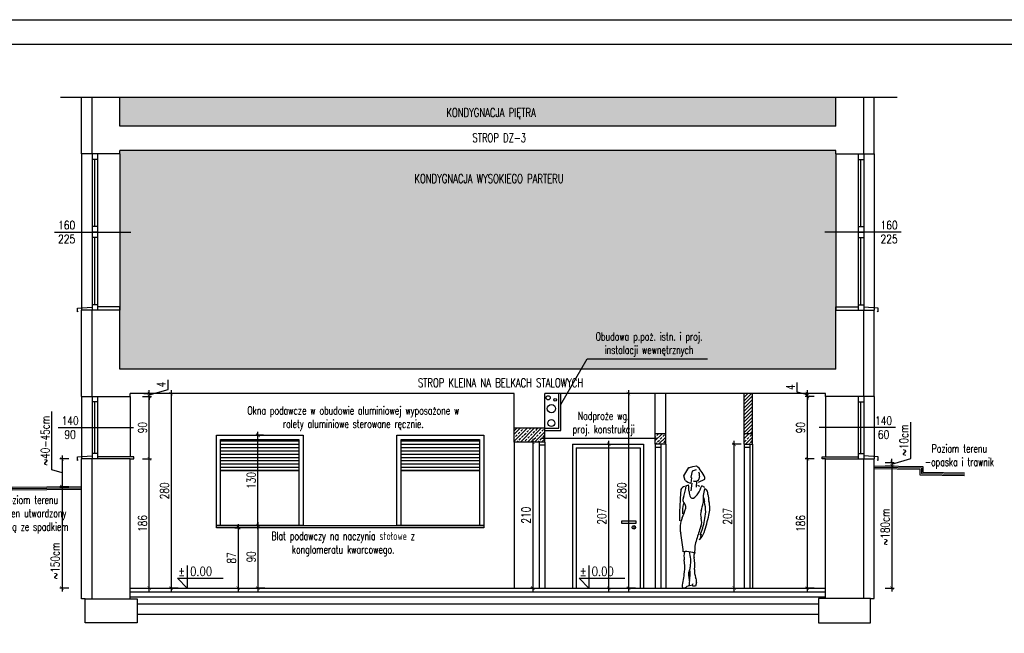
# Model space of a CAD drawing. Header units: millimetres. Extents: x 31969 to 285678, y -69766 to -1123.
# Tile 128 of 176: x 147961 to 149379, y -9936 to -9053. Entities that reach past the tile are written whole.
import ezdxf
from ezdxf.enums import TextEntityAlignment as Align
from ezdxf.lldxf.tags import DXFTag

# ---------------------------------------------------------------- set-up
doc = ezdxf.new("R2010")
doc.units = ezdxf.units.MM
for name, color, linetype in [('a-biblioteka', 251, 'Continuous'), ('a-izolacja 1', 3, 'Continuous'), ('a-koty', 1, 'Continuous'), ('a-opis 1', 3, 'Continuous'), ('a-opis stolarki 2', 1, 'Continuous'), ('a-przekrój 1', 3, 'Continuous'), ('a-przekrój 2', 251, 'Continuous'), ('a-przekrój 3', 1, 'Continuous'), ('a-ramka', 7, 'Continuous'), ('a-stolarka okienna', 3, 'Continuous'), ('a-szkło', 4, 'Continuous'), ('a-szraf', 252, 'Continuous'), ('a-widokowa', 3, 'Continuous'), ('a-wymiary', 11, 'Continuous'), ('a-ściany działowe projektowane', 5, 'Continuous'), ('a-ściany istniejące murowane', 6, 'Continuous')]:
    doc.layers.add(name, color=color, linetype=linetype)
doc.styles.add('RS01507', font='romans.shx', dxfattribs={"width": 0.7, "height": 0.15})
doc.styles.add('WYMIAR', font='romans.shx', dxfattribs={"width": 0.8})
doc.styles.add('WYMIARY', font='simplex.shx', dxfattribs={"width": 0.75})
tags = doc.linetypes.add('DASHED', pattern=[0.75, 0.5, -0.25]).pattern_tags.tags
tags[6:7] = [DXFTag(74, 4), DXFTag(75, 0), DXFTag(340, '0'), DXFTag(46, 1.0), DXFTag(50, 0.0), DXFTag(44, 0.0), DXFTag(45, 0.0)]
tags[4:5] = [DXFTag(74, 4), DXFTag(75, 0), DXFTag(340, '0'), DXFTag(46, 1.0), DXFTag(50, 0.0), DXFTag(44, 0.0), DXFTag(45, 0.0)]
doc.dimstyles.new('MAREK50', dxfattribs={"dimtxt": 12.5, "dimasz": 5, "dimexe": 3, "dimexo": 2, "dimgap": 3.5, "dimtad": 1, "dimdec": 1, "dimdsep": 46, "dimtxsty": 'WYMIARY', "dimblk1": 'ARCHTICK', "dimblk2": 'ARCHTICK', "dimsah": 1, "dimcen": 2.5, "dimdle": 5, "dimadec": 0, "dimazin": 0, "dimtfac": 1, "dimtdec": 1, "dimtmove": 1, "dimatfit": 3, "dimldrblk": 'ARCHTICK', "dimfxl": 1, "dimtolj": 1, "dimtzin": 0, "dimarcsym": 0})
pattern_1 = [(45, (194.2084, 0), (-5.05139407, 5.05139407), []), (45, (191.683, 2.526), (-5.05139407, 5.05139407), [3.571875, -1.7859375])]

# ---------------------------------------------------------------- blocks, each defined once
blk = doc.blocks.new('_ARCHTICK')
at = {"color": 0, "linetype": 'ByBlock', "const_width": 0.15}
blk.add_lwpolyline([(-0.5, -0.5), (0.5, 0.5)], dxfattribs=at)
blk = doc.blocks.new('*D28')
at = {"layer": 'a-wymiary', "color": 0, "lineweight": -2, "ltscale": 100}
for p, q in [((148847.6, -9591.4), (148834.6, -9591.4)), ((148837.6, -9586.4), (148837.6, -9876.4)), ((148847.6, -9871.4), (148834.6, -9871.4))]:
    blk.add_line(p, q, dxfattribs=at)
at = {"layer": 'DEFPOINTS', "color": 0, "ltscale": 100}
for p in [(148852.1, -9591.4), (148837.6, -9871.4), (148864.1, -9871.4)]:
    blk.add_point(p, dxfattribs=at)
at = {"layer": 'a-wymiary', "color": 0, "lineweight": -2, "ltscale": 100, "xscale": 5, "yscale": 5, "zscale": 5}
for p, rotation in [((148837.6, -9591.4), 90), ((148837.6, -9871.4), 270)]:
    blk.add_blockref('_ARCHTICK', p, dxfattribs=dict(at, rotation=rotation))
at = {"layer": 'a-wymiary', "color": 0, "ltscale": 100, "insert": (148827.8, -9731.4), "char_height": 12.5, "attachment_point": 5, "rotation": 90, "style": 'WYMIARY'}
blk.add_mtext('\\A1;280', dxfattribs=at)
blk = doc.blocks.new('*D29')
at = {"layer": 'a-wymiary', "color": 0, "lineweight": -2, "ltscale": 100}
for p, q in [((148189.2, -9591.4), (148176.2, -9591.4)), ((148179.2, -9586.4), (148179.2, -9876.4)), ((148189.2, -9871.4), (148176.2, -9871.4))]:
    blk.add_line(p, q, dxfattribs=at)
at = {"layer": 'DEFPOINTS', "color": 0, "ltscale": 100}
for p in [(148252.6, -9591.4), (148179.2, -9871.4), (148252.6, -9871.4)]:
    blk.add_point(p, dxfattribs=at)
at = {"layer": 'a-wymiary', "color": 0, "lineweight": -2, "ltscale": 100, "xscale": 5, "yscale": 5, "zscale": 5}
for p, rotation in [((148179.2, -9591.4), 90), ((148179.2, -9871.4), 270)]:
    blk.add_blockref('_ARCHTICK', p, dxfattribs=dict(at, rotation=rotation))
at = {"layer": 'a-wymiary', "color": 0, "ltscale": 100, "insert": (148169.5, -9731.4), "char_height": 12.5, "attachment_point": 5, "rotation": 90, "style": 'WYMIARY'}
blk.add_mtext('\\A1;280', dxfattribs=at)
blk = doc.blocks.new('*D26')
at = {"layer": 'a-wymiary', "color": 0, "lineweight": -2, "ltscale": 100}
for p, q in [((148147.7, -9876.4), (148147.7, -9680.4)), ((148137.7, -9685.4), (148150.7, -9685.4)), ((148137.7, -9871.4), (148150.7, -9871.4))]:
    blk.add_line(p, q, dxfattribs=at)
at = {"layer": 'DEFPOINTS', "color": 0, "ltscale": 100}
for p in [(148120.2, -9685.4), (148147.7, -9685.4), (148120.2, -9871.4)]:
    blk.add_point(p, dxfattribs=at)
at = {"layer": 'a-wymiary', "color": 0, "lineweight": -2, "ltscale": 100, "xscale": 5, "yscale": 5, "zscale": 5}
for p, rotation in [((148147.7, -9685.4), 90), ((148147.7, -9871.4), 270)]:
    blk.add_blockref('_ARCHTICK', p, dxfattribs=dict(at, rotation=rotation))
at = {"layer": 'a-wymiary', "color": 0, "ltscale": 100, "insert": (148137.9, -9778.4), "char_height": 12.5, "attachment_point": 5, "rotation": 90, "style": 'WYMIARY'}
blk.add_mtext('\\A1;186', dxfattribs=at)
blk = doc.blocks.new('*D27')
at = {"layer": 'a-wymiary', "color": 0, "lineweight": -2, "ltscale": 100}
for p, q in [((148137.7, -9595.4), (148150.7, -9595.4)), ((148147.7, -9690.4), (148147.7, -9590.4)), ((148137.7, -9685.4), (148150.7, -9685.4))]:
    blk.add_line(p, q, dxfattribs=at)
at = {"layer": 'DEFPOINTS', "color": 0, "ltscale": 100}
for p in [(148120.2, -9595.4), (148147.7, -9595.4), (148120.2, -9685.4)]:
    blk.add_point(p, dxfattribs=at)
at = {"layer": 'a-wymiary', "color": 0, "lineweight": -2, "ltscale": 100, "xscale": 5, "yscale": 5, "zscale": 5}
for p, rotation in [((148147.7, -9595.4), 90), ((148147.7, -9685.4), 270)]:
    blk.add_blockref('_ARCHTICK', p, dxfattribs=dict(at, rotation=rotation))
at = {"layer": 'a-wymiary', "color": 0, "ltscale": 100, "insert": (148137.9, -9640.4), "char_height": 12.5, "attachment_point": 5, "rotation": 90, "style": 'WYMIARY'}
blk.add_mtext('\\A1;90', dxfattribs=at)
blk = doc.blocks.new('*D30')
at = {"layer": 'a-wymiary', "color": 0, "lineweight": -2, "ltscale": 100}
for p, q in [((148174.7, -9585.3), (148174.7, -9571.6)), ((148139.7, -9591.4), (148150.7, -9591.4)), ((148139.7, -9595.4), (148150.7, -9595.4)), ((148147.7, -9593.4), (148174.7, -9585.3)), ((148147.7, -9591.4), (148147.7, -9586.4)), ((148147.7, -9595.4), (148147.7, -9591.4)), ((148147.7, -9595.4), (148147.7, -9591.4)), ((148147.7, -9595.4), (148147.7, -9600.4))]:
    blk.add_line(p, q, dxfattribs=at)
at = {"layer": 'DEFPOINTS', "color": 0, "ltscale": 100}
for p in [(148137.7, -9591.4), (148137.7, -9595.4), (148147.7, -9591.4)]:
    blk.add_point(p, dxfattribs=at)
at = {"layer": 'a-wymiary', "color": 0, "lineweight": -2, "ltscale": 100, "xscale": 5, "yscale": 5, "zscale": 5}
for p, rotation in [((148147.7, -9591.4), 270), ((148147.7, -9595.4), 90)]:
    blk.add_blockref('_ARCHTICK', p, dxfattribs=dict(at, rotation=rotation))
at = {"layer": 'a-wymiary', "color": 0, "ltscale": 100, "insert": (148164.9, -9578.5), "char_height": 12.5, "attachment_point": 5, "rotation": 90, "style": 'WYMIARY'}
blk.add_mtext('\\A1;4', dxfattribs=at)
blk = doc.blocks.new('*D31')
at = {"layer": 'a-wymiary', "color": 0, "lineweight": -2, "ltscale": 100}
for p, q in [((148699.7, -9661.4), (148696.7, -9661.4)), ((148699.7, -9656.4), (148699.7, -9876.4)), ((148699.7, -9871.4), (148696.7, -9871.4))]:
    blk.add_line(p, q, dxfattribs=at)
at = {"layer": 'DEFPOINTS', "color": 0, "ltscale": 100}
for p in [(148701.6, -9661.4), (148699.7, -9871.4), (148701.6, -9871.4)]:
    blk.add_point(p, dxfattribs=at)
at = {"layer": 'a-wymiary', "color": 0, "lineweight": -2, "ltscale": 100, "xscale": 5, "yscale": 5, "zscale": 5}
for p, rotation in [((148699.7, -9661.4), 90), ((148699.7, -9871.4), 270)]:
    blk.add_blockref('_ARCHTICK', p, dxfattribs=dict(at, rotation=rotation))
at = {"layer": 'a-wymiary', "color": 0, "ltscale": 100, "insert": (148690, -9766.4), "char_height": 12.5, "attachment_point": 5, "rotation": 90, "style": 'WYMIARY'}
blk.add_mtext('\\A1;210', dxfattribs=at)
blk = doc.blocks.new('*D32')
at = {"layer": 'a-wymiary', "color": 0, "lineweight": -2, "ltscale": 100}
for p, q in [((148275.8, -9779.4), (148275.8, -9876.4)), ((148271, -9784.4), (148278.8, -9784.4)), ((148271, -9871.4), (148278.8, -9871.4))]:
    blk.add_line(p, q, dxfattribs=at)
at = {"layer": 'DEFPOINTS', "color": 0, "ltscale": 100}
for p in [(148269, -9784.4), (148269, -9871.4), (148275.8, -9871.4)]:
    blk.add_point(p, dxfattribs=at)
at = {"layer": 'a-wymiary', "color": 0, "lineweight": -2, "ltscale": 100, "xscale": 5, "yscale": 5, "zscale": 5}
for p, rotation in [((148275.8, -9784.4), 90), ((148275.8, -9871.4), 270)]:
    blk.add_blockref('_ARCHTICK', p, dxfattribs=dict(at, rotation=rotation))
at = {"layer": 'a-wymiary', "color": 0, "ltscale": 100, "insert": (148266, -9827.9), "char_height": 12.5, "attachment_point": 5, "rotation": 90, "style": 'WYMIARY'}
blk.add_mtext('\\A1;87', dxfattribs=at)
blk = doc.blocks.new('*D33')
at = {"layer": 'a-wymiary', "color": 0, "lineweight": -2, "ltscale": 100}
for p, q in [((148304.1, -9776.4), (148304.1, -9876.4)), ((148314.1, -9781.4), (148301.1, -9781.4)), ((148314.1, -9871.4), (148301.1, -9871.4))]:
    blk.add_line(p, q, dxfattribs=at)
at = {"layer": 'DEFPOINTS', "color": 0, "ltscale": 100}
for p in [(148317.7, -9781.4), (148304.1, -9871.4), (148317.7, -9871.4)]:
    blk.add_point(p, dxfattribs=at)
at = {"layer": 'a-wymiary', "color": 0, "lineweight": -2, "ltscale": 100, "xscale": 5, "yscale": 5, "zscale": 5}
for p, rotation in [((148304.1, -9781.4), 90), ((148304.1, -9871.4), 270)]:
    blk.add_blockref('_ARCHTICK', p, dxfattribs=dict(at, rotation=rotation))
at = {"layer": 'a-wymiary', "color": 0, "ltscale": 100, "insert": (148294.4, -9826.4), "char_height": 12.5, "attachment_point": 5, "rotation": 90, "style": 'WYMIARY'}
blk.add_mtext('\\A1;90', dxfattribs=at)
blk = doc.blocks.new('*D37')
at = {"layer": 'a-wymiary', "color": 0, "lineweight": -2, "ltscale": 100}
for p, q in [((148799.1, -9664.4), (148812.1, -9664.4)), ((148809.1, -9876.4), (148809.1, -9659.4)), ((148799.1, -9871.4), (148812.1, -9871.4))]:
    blk.add_line(p, q, dxfattribs=at)
at = {"layer": 'DEFPOINTS', "color": 0, "ltscale": 100}
for p in [(148757.2, -9664.4), (148809.1, -9664.4), (148757.2, -9871.4)]:
    blk.add_point(p, dxfattribs=at)
at = {"layer": 'a-wymiary', "color": 0, "lineweight": -2, "ltscale": 100, "xscale": 5, "yscale": 5, "zscale": 5}
for p, rotation in [((148809.1, -9664.4), 90), ((148809.1, -9871.4), 270)]:
    blk.add_blockref('_ARCHTICK', p, dxfattribs=dict(at, rotation=rotation))
at = {"layer": 'a-wymiary', "color": 0, "ltscale": 100, "insert": (148799.3, -9767.9), "char_height": 12.5, "attachment_point": 5, "rotation": 90, "style": 'WYMIARY'}
blk.add_mtext('\\A1;207', dxfattribs=at)
blk = doc.blocks.new('*D38')
at = {"layer": 'a-wymiary', "color": 0, "lineweight": -2, "ltscale": 100}
for p, q in [((148999.8, -9664.4), (148986.8, -9664.4)), ((148989.8, -9876.4), (148989.8, -9659.4)), ((148979.8, -9871.4), (148992.8, -9871.4))]:
    blk.add_line(p, q, dxfattribs=at)
at = {"layer": 'DEFPOINTS', "color": 0, "ltscale": 100}
for p in [(148989.8, -9664.4), (149008.7, -9664.4), (148937.9, -9871.4)]:
    blk.add_point(p, dxfattribs=at)
at = {"layer": 'a-wymiary', "color": 0, "lineweight": -2, "ltscale": 100, "xscale": 5, "yscale": 5, "zscale": 5}
for p, rotation in [((148989.8, -9664.4), 90), ((148989.8, -9871.4), 270)]:
    blk.add_blockref('_ARCHTICK', p, dxfattribs=dict(at, rotation=rotation))
at = {"layer": 'a-wymiary', "color": 0, "ltscale": 100, "insert": (148980.1, -9767.9), "char_height": 12.5, "attachment_point": 5, "rotation": 90, "style": 'WYMIARY'}
blk.add_mtext('\\A1;207', dxfattribs=at)
blk = doc.blocks.new('*D40')
at = {"layer": 'a-wymiary', "color": 0, "lineweight": -2, "ltscale": 100}
for p, q in [((148007.5, -9701.1), (148007.5, -9617.3)), ((148022, -9680.4), (148022, -9730.4)), ((148032, -9685.4), (148019, -9685.4)), ((148022, -9705.4), (148007.5, -9701.1)), ((148032, -9725.4), (148019, -9725.4))]:
    blk.add_line(p, q, dxfattribs=at)
at = {"layer": 'DEFPOINTS', "color": 0, "ltscale": 100}
for p in [(148050.2, -9685.4), (148022, -9725.4), (148050.6, -9725.4)]:
    blk.add_point(p, dxfattribs=at)
at = {"layer": 'a-wymiary', "color": 0, "lineweight": -2, "ltscale": 100, "xscale": 5, "yscale": 5, "zscale": 5}
for p, rotation in [((148022, -9685.4), 90), ((148022, -9725.4), 270)]:
    blk.add_blockref('_ARCHTICK', p, dxfattribs=dict(at, rotation=rotation))
at = {"layer": 'a-wymiary', "color": 0, "ltscale": 100, "insert": (147997.7, -9659.2), "char_height": 12.5, "attachment_point": 5, "rotation": 90, "style": 'WYMIARY'}
blk.add_mtext('\\A1;~40-45cm', dxfattribs=at)
blk = doc.blocks.new('*D41')
at = {"layer": 'a-wymiary', "color": 0, "lineweight": -2, "ltscale": 100}
for p, q in [((148312.1, -9651.4), (148301.1, -9651.4)), ((148304.1, -9786.4), (148304.1, -9646.4)), ((148312.1, -9781.4), (148301.1, -9781.4))]:
    blk.add_line(p, q, dxfattribs=at)
at = {"layer": 'DEFPOINTS', "color": 0, "ltscale": 100}
for p in [(148304.1, -9651.4), (148314.1, -9651.4), (148314.1, -9781.4)]:
    blk.add_point(p, dxfattribs=at)
at = {"layer": 'a-wymiary', "color": 0, "lineweight": -2, "ltscale": 100, "xscale": 5, "yscale": 5, "zscale": 5}
for p, rotation in [((148304.1, -9651.4), 90), ((148304.1, -9781.4), 270)]:
    blk.add_blockref('_ARCHTICK', p, dxfattribs=dict(at, rotation=rotation))
at = {"layer": 'a-wymiary', "color": 0, "ltscale": 100, "insert": (148294.4, -9716.4), "char_height": 12.5, "attachment_point": 5, "rotation": 90, "style": 'WYMIARY'}
blk.add_mtext('\\A1;130', dxfattribs=at)
blk = doc.blocks.new('*D148')
at = {"layer": 'a-wymiary', "color": 0, "lineweight": -2, "ltscale": 100}
for p, q in [((148022, -9722.4), (148022, -9876.4)), ((148032, -9727.4), (148019, -9727.4)), ((148032, -9871.4), (148019, -9871.4))]:
    blk.add_line(p, q, dxfattribs=at)
at = {"layer": 'DEFPOINTS', "color": 0, "ltscale": 100}
for p in [(148050.2, -9727.4), (148022, -9871.4), (149001.1, -9871.4)]:
    blk.add_point(p, dxfattribs=at)
at = {"layer": 'a-wymiary', "color": 0, "lineweight": -2, "ltscale": 100, "xscale": 5, "yscale": 5, "zscale": 5}
for p, rotation in [((148022, -9727.4), 90), ((148022, -9871.4), 270)]:
    blk.add_blockref('_ARCHTICK', p, dxfattribs=dict(at, rotation=rotation))
at = {"layer": 'a-wymiary', "color": 0, "ltscale": 100, "insert": (148012.2, -9832.4), "char_height": 12.5, "attachment_point": 5, "rotation": 90, "style": 'WYMIARY'}
blk.add_mtext('\\A1;~150cm', dxfattribs=at)
blk = doc.blocks.new('*D169')
at = {"layer": 'a-wymiary', "color": 0, "lineweight": -2, "ltscale": 100}
for p, q in [((149095.1, -9876.4), (149095.1, -9680.4)), ((149105.1, -9685.4), (149092.1, -9685.4)), ((149105.1, -9871.4), (149092.1, -9871.4))]:
    blk.add_line(p, q, dxfattribs=at)
at = {"layer": 'DEFPOINTS', "color": 0, "ltscale": 100}
for p in [(149095.1, -9685.4), (149121.2, -9685.4), (149121.2, -9871.4)]:
    blk.add_point(p, dxfattribs=at)
at = {"layer": 'a-wymiary', "color": 0, "lineweight": -2, "ltscale": 100, "xscale": 5, "yscale": 5, "zscale": 5}
for p, rotation in [((149095.1, -9685.4), 90), ((149095.1, -9871.4), 270)]:
    blk.add_blockref('_ARCHTICK', p, dxfattribs=dict(at, rotation=rotation))
at = {"layer": 'a-wymiary', "color": 0, "ltscale": 100, "insert": (149085.4, -9778.4), "char_height": 12.5, "attachment_point": 5, "rotation": 90, "style": 'WYMIARY'}
blk.add_mtext('\\A1;186', dxfattribs=at)
blk = doc.blocks.new('*D170')
at = {"layer": 'a-wymiary', "color": 0, "lineweight": -2, "ltscale": 100}
for p, q in [((149105.1, -9595.4), (149092.1, -9595.4)), ((149095.1, -9690.4), (149095.1, -9590.4)), ((149105.1, -9685.4), (149092.1, -9685.4))]:
    blk.add_line(p, q, dxfattribs=at)
at = {"layer": 'DEFPOINTS', "color": 0, "ltscale": 100}
for p in [(149095.1, -9595.4), (149121.2, -9595.4), (149121.2, -9685.4)]:
    blk.add_point(p, dxfattribs=at)
at = {"layer": 'a-wymiary', "color": 0, "lineweight": -2, "ltscale": 100, "xscale": 5, "yscale": 5, "zscale": 5}
for p, rotation in [((149095.1, -9595.4), 90), ((149095.1, -9685.4), 270)]:
    blk.add_blockref('_ARCHTICK', p, dxfattribs=dict(at, rotation=rotation))
at = {"layer": 'a-wymiary', "color": 0, "ltscale": 100, "insert": (149085.4, -9640.4), "char_height": 12.5, "attachment_point": 5, "rotation": 90, "style": 'WYMIARY'}
blk.add_mtext('\\A1;90', dxfattribs=at)
blk = doc.blocks.new('*D171')
at = {"layer": 'a-wymiary', "color": 0, "lineweight": -2, "ltscale": 100}
for p, q in [((149243.9, -9684.8), (149243.9, -9632.3)), ((149206.9, -9690.4), (149219.9, -9690.4)), ((149206.9, -9695.4), (149219.9, -9695.4)), ((149216.9, -9692.9), (149243.9, -9684.8)), ((149216.9, -9690.4), (149216.9, -9685.4)), ((149216.9, -9690.4), (149216.9, -9695.4)), ((149216.9, -9690.4), (149216.9, -9695.4)), ((149216.9, -9695.4), (149216.9, -9700.4))]:
    blk.add_line(p, q, dxfattribs=at)
at = {"layer": 'DEFPOINTS', "color": 0, "ltscale": 100}
for p in [(149190.6, -9695.4), (149191.2, -9690.4), (149216.9, -9695.4)]:
    blk.add_point(p, dxfattribs=at)
at = {"layer": 'a-wymiary', "color": 0, "lineweight": -2, "ltscale": 100, "xscale": 5, "yscale": 5, "zscale": 5}
for p, rotation in [((149216.9, -9690.4), 270), ((149216.9, -9695.4), 90)]:
    blk.add_blockref('_ARCHTICK', p, dxfattribs=dict(at, rotation=rotation))
at = {"layer": 'a-wymiary', "color": 0, "ltscale": 100, "insert": (149234.1, -9658.5), "char_height": 12.5, "attachment_point": 5, "rotation": 90, "style": 'WYMIARY'}
blk.add_mtext('\\A1;~10cm', dxfattribs=at)
blk = doc.blocks.new('*D168')
at = {"layer": 'a-wymiary', "color": 0, "lineweight": -2, "ltscale": 100}
for p, q in [((149206.9, -9695.4), (149219.9, -9695.4)), ((149216.9, -9690.4), (149216.9, -9876.4)), ((149206.9, -9871.4), (149219.9, -9871.4))]:
    blk.add_line(p, q, dxfattribs=at)
at = {"layer": 'DEFPOINTS', "color": 0, "ltscale": 100}
for p in [(149190.6, -9695.4), (149121.2, -9871.4), (149216.9, -9871.4)]:
    blk.add_point(p, dxfattribs=at)
at = {"layer": 'a-wymiary', "color": 0, "lineweight": -2, "ltscale": 100, "xscale": 5, "yscale": 5, "zscale": 5}
for p, rotation in [((149216.9, -9695.4), 90), ((149216.9, -9871.4), 270)]:
    blk.add_blockref('_ARCHTICK', p, dxfattribs=dict(at, rotation=rotation))
at = {"layer": 'a-wymiary', "color": 0, "ltscale": 100, "insert": (149207.1, -9783.4), "char_height": 12.5, "attachment_point": 5, "rotation": 90, "style": 'WYMIARY'}
blk.add_mtext('\\A1;~180cm', dxfattribs=at)
blk = doc.blocks.new('*D172')
at = {"layer": 'a-wymiary', "color": 0, "lineweight": -2, "ltscale": 100}
for p, q in [((149080.6, -9589.1), (149080.6, -9575.4)), ((149095.1, -9593.4), (149080.6, -9589.1)), ((149105.1, -9591.4), (149092.1, -9591.4)), ((149105.1, -9595.4), (149092.1, -9595.4)), ((149095.1, -9591.4), (149095.1, -9586.4)), ((149095.1, -9595.4), (149095.1, -9591.4)), ((149095.1, -9595.4), (149095.1, -9591.4)), ((149095.1, -9595.4), (149095.1, -9600.4))]:
    blk.add_line(p, q, dxfattribs=at)
at = {"layer": 'DEFPOINTS', "color": 0, "ltscale": 100}
for p in [(149095.1, -9591.4), (149121.2, -9591.4), (149121.2, -9595.4)]:
    blk.add_point(p, dxfattribs=at)
at = {"layer": 'a-wymiary', "color": 0, "lineweight": -2, "ltscale": 100, "xscale": 5, "yscale": 5, "zscale": 5}
for p, rotation in [((149095.1, -9591.4), 270), ((149095.1, -9595.4), 90)]:
    blk.add_blockref('_ARCHTICK', p, dxfattribs=dict(at, rotation=rotation))
at = {"layer": 'a-wymiary', "color": 0, "ltscale": 100, "insert": (149070.9, -9582.2), "char_height": 12.5, "attachment_point": 5, "rotation": 90, "style": 'WYMIARY'}
blk.add_mtext('\\A1;4', dxfattribs=at)

msp = doc.modelspace()

# ---------------------------------------------------------------- hatches: boundary and pattern name
at = {"layer": 'a-biblioteka', "ltscale": 100}
h = msp.add_hatch(dxfattribs=at)
h.set_pattern_fill('LINE', color=256, scale=1.5)
h.set_pattern_definition([(0, (194.2084, -1), (0, 4.7625), [])])
h.paths.add_polyline_path([(148623.17, -9701.9), (148623.17, -9657.4), (148510.17, -9657.4), (148510.17, -9701.9)])
h.paths.add_polyline_path([(148363.17, -9701.9), (148363.17, -9657.4), (148250.17, -9657.4), (148250.17, -9701.9)])
at = {"layer": 'a-przekrój 2', "ltscale": 0.1}
h = msp.add_hatch(dxfattribs=at)
h.set_pattern_fill('LINE', color=256, scale=1.125, angle=45)
h.set_pattern_definition([(45, (194.2084, 0), (-2.52569703, 2.52569703), [])])
h.paths.add_polyline_path([(149004.17, -9649.4), (149016.17, -9649.4), (149016.17, -9591.4), (149004.17, -9591.4)])
h = msp.add_hatch(dxfattribs=at)
h.set_pattern_fill('BRASS,_O', color=256, scale=1.125, angle=45)
h.set_pattern_definition(pattern_1)
h.paths.add_polyline_path([(148717.17, -9661.4), (148717.17, -9641.4), (148673.17, -9641.4), (148673.17, -9661.4)])
h = msp.add_hatch(dxfattribs=at)
h.set_pattern_fill('BRASS,_O', color=256, scale=1.125, angle=45)
h.set_pattern_definition(pattern_1)
h.paths.add_polyline_path([(148891.17, -9664.4), (148891.17, -9649.4), (148876.17, -9649.4), (148876.17, -9664.4)])
h = msp.add_hatch(dxfattribs=at)
h.set_pattern_fill('BRASS,_O', color=256, scale=1.125, angle=45)
h.set_pattern_definition([(45, (319.2084, 0), (-5.05139407, 5.05139407), []), (45, (316.683, 2.526), (-5.05139407, 5.05139407), [3.571875, -1.7859375])])
h.paths.add_polyline_path([(149004.17, -9649.4), (149004.17, -9664.4), (149016.17, -9664.4), (149016.17, -9649.4)])
at = {"layer": 'a-szraf', "ltscale": 30}
h = msp.add_hatch(dxfattribs=at)
h.set_pattern_fill('DOTS', color=256, scale=1.5)
h.set_pattern_definition([(0, (2694.2084, -3226.4559), (1.190625, 2.38125), [0, -2.38125])])
h.paths.add_polyline_path([(149136.17, -9250.4), (149136.17, -9241.4), (148105.17, -9241.4), (148105.17, -9250.4), (148105.17, -9475.18), (148105.17, -9475.4), (148105.17, -9556.4), (149136.17, -9556.4), (149136.17, -9475.4), (149136.17, -9470.4)])
h.paths.add_polyline_path([(149136.17, -9164.92), (148105.17, -9164.92), (148105.17, -9206.4), (149136.17, -9206.4)])

# ---------------------------------------------------------------- linework, layer by layer
at = {"layer": 'a-biblioteka'}
for p, q in [((148930.21, -9696.34), (148935.45, -9695.33)), ((148917.36, -9709.69), (148924.46, -9697.78)), ((148918.97, -9716.44), (148917.36, -9709.69)), ((148929.36, -9703.27), (148927.33, -9711.88)), ((148934.85, -9701.24), (148929.36, -9703.27)), ((148920.58, -9723.94), (148924.17, -9722.74)), ((148927.33, -9711.88), (148928.43, -9712.73)), ((148928.85, -9720.52), (148927.49, -9731.2)), ((148928.43, -9712.73), (148927.5, -9720.41)), ((148935.62, -9726.07), (148935.71, -9717.24)), ((148936.7, -9723.34), (148940.02, -9724.53)), ((148947.11, -9714.84), (148937.9, -9719.57)), ((148947.32, -9726.39), (148943, -9724.2)), ((148913.04, -9729.46), (148912.02, -9742.38)), ((148912.02, -9742.38), (148911.26, -9754.71)), ((148929.68, -9866.72), (148930.74, -9864.89)), ((148935.23, -9863.25), (148933.89, -9868.61)), ((148929.82, -9867.11), (148921.55, -9869.03)), ((148930.28, -9868.49), (148929.68, -9866.72)), ((148933.89, -9868.61), (148930.28, -9868.49))]:
    msp.add_line(p, q, dxfattribs=at)
for centre, radius, start, end in [((148904.61, -9730.12), 46.49, 22.87603, 48.45463), ((148924.4, -9691.77), 6, 270.60418, 295.64674), ((148925.93, -9686.62), 10.62, 275.74095, 293.72716), ((148998.88, -9724.92), 60.95, 165.93762, 170.15838), ((148929.6, -9708.47), 10.28, 350.83442, 24.0383), ((148784.76, -9701.98), 137.58, 344.14016, 350.81903), ((148935.15, -9692.81), 28.64, 235.60158, 254.51849), ((148085.64, -9773.02), 840.03, 2.76109, 3.4312), ((148933.64, -9710.58), 6.97, 244.38065, 300.07868), ((148936.33, -9714.23), 2.51, 288.71086, 353.93179), ((148886.8, -9704.2), 59.65, 328.3169, 340.41452), ((148937.53, -9712.26), 9.92, 344.94876, 1.21953), ((148920.06, -9732.4), 7.61, 102.85932, 157.24838), ((148943.4, -9731.47), 18.73, 183.30646, 208.60477), ((148919.16, -9722.84), 22.37, 302.17446, 325.39995), ((148996.46, -9743.94), 51.58, 162.22446, 185.16389), ((148943.5, -9735.68), 8.52, 353.96663, 56.05718), ((149039.59, -9729.21), 87.93, 184.80139, 191.43932), ((148942.89, -9759.36), 27.86, 159.57811, 191.02575), ((148926.61, -9744.8), 10.84, 151.23017, 182.56899), ((148926.85, -9742.77), 11.35, 192.79592, 227.83065), ((148913.15, -9754.63), 7, 344.27241, 29.51096), ((148929.73, -9738.87), 3.19, 209.45938, 294.80579), ((148880.9, -9737.73), 65.1, 340.02788, 350.40395), ((148964.91, -9741.53), 18.82, 179.3889, 197.56466), ((148881.48, -9764.12), 67.4, 1.93973, 14.36355), ((148914.59, -9756.38), 40.02, 345.58015, 14.06357), ((149415.04, -9768.58), 503.96, 178.42339, 180.7067), ((148688.97, -9683.33), 242.23, 338.91939, 342.41294), ((148963.28, -9765.16), 21.82, 166.21858, 195.0994), ((148647.68, -9696.1), 313.64, 342.33755, 347.05766), ((148870.04, -9756.23), 79, 346.83196, 355.92529), ((148943.81, -9784.58), 32.1, 153.90443, 194.18157), ((148865.72, -9761.19), 82.28, 335.84953, 350.88287), ((148925.33, -9775.97), 17.64, 336.80037, 16.86775), ((148650.14, -9843.14), 267.4, 5.08809, 10.92907), ((149608.77, -10014.45), 706.25, 160.86285, 162.43419), ((148917.15, -9780.2), 31.39, 316.12551, 339.37345), ((148890.71, -9778.9), 54.22, 334.83162, 344.03087), ((148937.77, -9786.37), 9.01, 289.71758, 304.28163), ((148991.08, -9818.62), 58.27, 162.70786, 182.52221), ((148921.35, -9832.64), 14.08, 88.72389, 110.18821), ((148953.11, -9825.27), 35.72, 169.85147, 189.00976), ((148915.44, -9870.43), 52.24, 70.50886, 83.15326), ((148866.23, -9833.36), 60.96, 353.33361, 13.46108), ((148943.3, -9824.88), 11.53, 160.50413, 191.84656), ((148839.17, -9841.84), 79.42, 355.36989, 7.94332), ((148861.17, -9839.16), 71.83, 355.73989, 9.54723), ((146645.05, -9521.9), 2296.58, 351.28338, 351.83036), ((148939.56, -9852.49), 15.76, 155.7669, 207.48602), ((148906.15, -9837.61), 20.82, 336.1784, 352.20626), ((148887.91, -9851.5), 38.56, 345.7931, 10.5801), ((148955.67, -9847.61), 23.07, 172.24328, 201.53793), ((149928.53, -9968.56), 1008.99, 173.87804, 174.29912), ((148923.89, -9861.21), 11.52, 349.78315, 26.42818), ((148916.18, -9870.22), 1.11, 165.4338, 274.2154), ((148887.72, -9773.31), 102.08, 286.23725, 288.138), ((148918.91, -9867.13), 3.25, 280.45709, 324.1708)]:
    msp.add_arc(centre, radius, start, end, dxfattribs=at)
at = {"layer": 'a-izolacja 1'}
for p, q in [((148065.17, -9246.4), (148065.17, -9164.92)), ((149176.17, -9246.4), (149176.17, -9164.92)), ((148065.17, -9595.4), (148065.17, -9471.4)), ((149176.17, -9595.4), (149176.17, -9471.4)), ((148065.17, -9886.63), (148065.17, -9685.63)), ((149176.17, -9886.4), (149176.17, -9685.4))]:
    msp.add_line(p, q, dxfattribs=at)
at = {"layer": 'a-koty'}
for points in [[(148202.37, -9838.64), (148202.37, -9871.4), (148188.22, -9857.25), (148253.99, -9857.25)], [(148780.54, -9838.64), (148780.54, -9871.4), (148766.39, -9857.25), (148832.16, -9857.25)]]:
    msp.add_lwpolyline(points, dxfattribs=at)
at = {"layer": 'a-opis 1', "ltscale": 40}
for p, q in [((148740.24, -9606.91), (148778.11, -9541.51)), ((148778.11, -9541.51), (148951.48, -9541.51)), ((148712.4, -9655.72), (148879.27, -9655.72))]:
    msp.add_line(p, q, dxfattribs=at)
at = {"layer": 'a-opis stolarki 2'}
for p, q in [((148011.27, -9358.9), (148121.24, -9358.9)), ((149230.06, -9358.9), (149120.1, -9358.9)), ((148016.3, -9640.4), (148125.08, -9640.4)), ((149222.16, -9640.4), (149112.19, -9640.4))]:
    msp.add_line(p, q, dxfattribs=at)
at = {"layer": 'a-przekrój 1', "ltscale": 100}
for p, q in [((148737.24, -9641.4), (148737.24, -9591.4)), ((148740.24, -9644.4), (148740.24, -9591.4)), ((148717.17, -9641.4), (148737.24, -9641.4)), ((148717.17, -9644.4), (148740.24, -9644.4))]:
    msp.add_line(p, q, dxfattribs=at)
at = {"layer": 'a-przekrój 1'}
for p, q in [((149191.17, -9695.4), (149261.17, -9696.4)), ((149191.17, -9697.4), (149259.17, -9698.37)), ((149191.17, -9699.4), (149257.17, -9700.34)), ((149257.17, -9700.34), (149257.17, -9708.34)), ((149257.17, -9708.34), (149321.17, -9709.4)), ((149259.17, -9698.37), (149259.17, -9706.37)), ((149259.17, -9706.37), (149321.17, -9707.4)), ((149261.17, -9696.4), (149261.17, -9704.4)), ((149261.17, -9704.4), (149321.17, -9705.4)), ((148050.17, -9725.4), (147950.12, -9726.4)), ((148050.17, -9727.4), (147950.12, -9728.4)), ((148050.17, -9729.4), (147950.12, -9730.4)), ((149121.17, -9877.4), (148120.17, -9877.4)), ((149121.17, -9884.4), (148120.17, -9884.4)), ((149111.17, -9894.4), (148130.17, -9894.4)), ((149111.17, -9909.4), (148130.17, -9909.4))]:
    msp.add_line(p, q, dxfattribs=at)
at = {"layer": 'a-przekrój 1', "ltscale": 100}
for centre, radius in [((148721.94, -9597.39), 3), ((148726.63, -9613.04), 6), ((148732.13, -9600.5), 2), ((148726.63, -9633.87), 5)]:
    msp.add_circle(centre, radius, dxfattribs=at)
at = {"layer": 'a-przekrój 3', "ltscale": 100}
msp.add_line((148120.17, -9871.4), (149121.17, -9871.4), dxfattribs=at)
at = {"layer": 'a-ramka', "ltscale": 0.5}
for points in [[(149834.07, -10538.13), (147734.07, -10538.13), (147734.07, -9053.13), (149834.07, -9053.13)], [(147859.07, -9088.13), (149799.07, -9088.13), (149799.07, -10503.13), (147859.07, -10503.13)]]:
    msp.add_lwpolyline(points, close=True, dxfattribs=at)
at = {"layer": 'a-stolarka okienna'}
for p, q in [((148050.17, -9246.4), (148050.17, -9471.18)), ((148065.17, -9246.4), (148065.17, -9471.4)), ((148073.17, -9254.4), (148065.17, -9254.4)), ((148073.17, -9246.63), (148073.17, -9471.4)), ((148105.17, -9246.4), (148105.17, -9471.18)), ((149136.17, -9246.4), (149136.17, -9471.18)), ((149168.17, -9246.63), (149168.17, -9471.4)), ((149168.17, -9254.4), (149176.17, -9254.4)), ((149176.17, -9246.4), (149176.17, -9471.4)), ((149191.17, -9246.4), (149191.17, -9471.18)), ((148073.17, -9350.9), (148065.17, -9350.9)), ((149168.17, -9350.9), (149176.17, -9350.9)), ((148073.17, -9358.9), (148065.17, -9358.9)), ((148073.17, -9366.9), (148065.17, -9366.9)), ((149168.17, -9358.9), (149176.17, -9358.9)), ((149168.17, -9366.9), (149176.17, -9366.9)), ((148044.21, -9468.64), (148065.17, -9466.9)), ((148044.21, -9473.64), (148044.21, -9468.64)), ((148073.17, -9463.4), (148065.17, -9463.4)), ((148105.17, -9466.4), (148073.17, -9466.4)), ((148105.17, -9471.4), (148105.17, -9466.4)), ((149136.17, -9471.4), (149136.17, -9466.4)), ((149136.17, -9466.4), (149168.17, -9466.4)), ((149168.17, -9463.4), (149176.17, -9463.4)), ((149197.13, -9468.64), (149176.17, -9466.9)), ((149197.13, -9473.64), (149197.13, -9468.64)), ((148044.21, -9473.64), (148045.35, -9472.15)), ((149197.13, -9473.64), (149195.99, -9472.15)), ((148050.17, -9595.63), (148050.17, -9685.4)), ((148065.17, -9595.4), (148065.17, -9685.4)), ((148073.17, -9595.63), (148073.17, -9685.4)), ((148120.17, -9595.4), (148120.17, -9682.4)), ((149121.17, -9595.4), (149121.17, -9682.4)), ((149168.17, -9595.63), (149168.17, -9685.4)), ((149176.17, -9595.4), (149176.17, -9685.4)), ((149191.17, -9595.63), (149191.17, -9685.4)), ((148073.17, -9603.4), (148065.17, -9603.4)), ((149168.17, -9603.4), (149176.17, -9603.4)), ((148044.21, -9682.64), (148065.17, -9680.9)), ((148073.17, -9677.4), (148065.17, -9677.4)), ((149168.17, -9677.4), (149176.17, -9677.4)), ((149197.13, -9682.64), (149176.17, -9680.9)), ((148044.21, -9687.64), (148044.21, -9682.64)), ((148044.21, -9687.64), (148045.35, -9686.15)), ((148120.17, -9682.4), (148073.17, -9682.4)), ((148125.17, -9682.4), (148120.17, -9682.4)), ((148120.17, -9685.4), (148125.17, -9685.4)), ((148125.17, -9685.4), (148125.17, -9682.4)), ((149116.17, -9685.4), (149116.17, -9682.4)), ((149116.17, -9682.4), (149168.17, -9682.4)), ((149121.17, -9685.4), (149116.17, -9685.4)), ((149197.13, -9687.64), (149195.99, -9686.15)), ((149197.13, -9687.64), (149197.13, -9682.64))]:
    msp.add_line(p, q, dxfattribs=at)
at = {"layer": 'a-szkło', "ltscale": 2}
for p, q in [((148069.17, -9350.9), (148069.17, -9254.4)), ((149172.17, -9350.9), (149172.17, -9254.4)), ((148069.17, -9463.4), (148069.17, -9366.9)), ((149172.17, -9463.4), (149172.17, -9366.9)), ((148069.17, -9677.4), (148069.17, -9603.4)), ((149172.17, -9677.4), (149172.17, -9603.4))]:
    msp.add_line(p, q, dxfattribs=at)
at = {"layer": 'a-widokowa', "ltscale": 100}
for p, q in [((148673.17, -9661.4), (148673.17, -9871.4)), ((148709.17, -9661.4), (148709.17, -9871.4)), ((148717.17, -9665.4), (148709.17, -9665.4)), ((148717.17, -9661.4), (148717.17, -9871.4)), ((148757.17, -9664.4), (148859.17, -9664.4)), ((148757.17, -9664.4), (148757.17, -9871.4)), ((148859.17, -9664.4), (148859.17, -9871.4)), ((148876.17, -9664.4), (148876.17, -9871.4)), ((148884.17, -9664.4), (148884.17, -9871.4)), ((148891.17, -9664.4), (148891.17, -9871.4)), ((149004.17, -9664.72), (149004.17, -9871.72)), ((149012.17, -9664.72), (149012.17, -9871.72)), ((149016.17, -9664.4), (149016.17, -9871.4)), ((148762.17, -9669.4), (148854.17, -9669.4)), ((148762.17, -9669.4), (148762.17, -9871.4)), ((148854.17, -9669.4), (148854.17, -9871.4)), ((148876.17, -9668.4), (148884.17, -9668.4)), ((149004.17, -9668.72), (149012.17, -9668.72)), ((148250.17, -9701.9), (148363.17, -9701.9)), ((148510.17, -9701.9), (148623.17, -9701.9)), ((148845.31, -9782.93), (148845.31, -9784.93))]:
    msp.add_line(p, q, dxfattribs=at)
for points in [[(148244.17, -9651.4), (148369.17, -9651.4), (148369.17, -9781.4), (148244.17, -9781.4)], [(148504.17, -9651.4), (148629.17, -9651.4), (148629.17, -9781.4), (148504.17, -9781.4)], [(148250.17, -9657.4), (148363.17, -9657.4), (148363.17, -9781.4), (148250.17, -9781.4)], [(148250.17, -9657.4), (148363.17, -9657.4), (148363.17, -9701.9), (148250.17, -9701.9)], [(148510.17, -9657.4), (148623.17, -9657.4), (148623.17, -9781.4), (148510.17, -9781.4)], [(148510.17, -9657.4), (148623.17, -9657.4), (148623.17, -9701.9), (148510.17, -9701.9)], [(148827.88, -9774.6), (148847.97, -9774.6), (148847.97, -9778.2), (148827.88, -9778.2)], [(148244.17, -9781.4), (148629.17, -9781.4), (148629.17, -9784.4), (148244.17, -9784.4)]]:
    msp.add_lwpolyline(points, close=True, dxfattribs=at)
msp.add_circle((148845.31, -9783.93), 2.5, dxfattribs=at)
at = {"layer": 'a-ściany działowe projektowane', "ltscale": 20}
for p, q in [((149004.17, -9664.4), (149004.17, -9591.4)), ((149016.17, -9664.4), (149016.17, -9591.4)), ((149016.17, -9649.4), (149004.17, -9649.4)), ((149004.17, -9664.4), (149016.17, -9664.4))]:
    msp.add_line(p, q, dxfattribs=at)
at = {"layer": 'a-ściany istniejące murowane', "linetype": 'DASHED', "ltscale": 20}
msp.add_line((149224.34, -9164.92), (148019.77, -9164.92), dxfattribs=at)
at = {"layer": 'a-ściany istniejące murowane'}
for p, q in [((148050.17, -9246.4), (148050.17, -9164.92)), ((148105.17, -9206.4), (148105.17, -9164.92)), ((149136.17, -9206.4), (149136.17, -9164.92)), ((149191.17, -9246.4), (149191.17, -9164.92)), ((149136.17, -9206.4), (148105.17, -9206.4)), ((149136.17, -9241.4), (148105.17, -9241.4)), ((148105.17, -9246.4), (148105.17, -9241.4)), ((149136.17, -9246.4), (149136.17, -9241.4)), ((148105.17, -9246.4), (148050.17, -9246.4)), ((149136.17, -9246.4), (149191.17, -9246.4)), ((148050.17, -9595.4), (148050.17, -9471.4)), ((148105.17, -9471.4), (148050.17, -9471.4)), ((148105.17, -9556.4), (148105.17, -9471.4)), ((149136.17, -9556.4), (149136.17, -9471.4)), ((149136.17, -9471.4), (149191.17, -9471.4)), ((149191.17, -9595.4), (149191.17, -9471.4)), ((149136.17, -9556.4), (148105.17, -9556.4)), ((148050.17, -9595.4), (148120.17, -9595.4)), ((148120.17, -9595.4), (148120.17, -9591.4)), ((148673.17, -9591.4), (148120.17, -9591.4)), ((148673.17, -9661.4), (148673.17, -9591.4)), ((148717.17, -9661.4), (148717.17, -9591.4)), ((149121.17, -9591.4), (148717.17, -9591.4)), ((148876.17, -9664.4), (148876.17, -9591.4)), ((148891.17, -9664.4), (148891.17, -9591.4)), ((149121.17, -9595.4), (149121.17, -9591.4)), ((149191.17, -9595.4), (149121.17, -9595.4)), ((148717.17, -9641.4), (148673.17, -9641.4)), ((148891.17, -9649.4), (148876.17, -9649.4)), ((148717.17, -9661.4), (148673.17, -9661.4)), ((148891.17, -9664.4), (148876.17, -9664.4)), ((148120.17, -9685.4), (148050.17, -9685.4)), ((148050.17, -9886.63), (148050.17, -9685.4)), ((148120.17, -9886.63), (148120.17, -9685.4)), ((149121.17, -9886.4), (149121.17, -9685.4)), ((149121.17, -9685.4), (149191.17, -9685.4)), ((149191.17, -9886.4), (149191.17, -9685.4)), ((149121.17, -9886.4), (149121.17, -9872.89)), ((148055.17, -9886.63), (148050.17, -9886.63)), ((149186.17, -9886.4), (149191.17, -9886.4))]:
    msp.add_line(p, q, dxfattribs=at)
for points in [[(148055.17, -9886.63), (148130.17, -9886.63), (148130.17, -9921.63), (148055.17, -9921.63)], [(149186.17, -9886.4), (149111.17, -9886.4), (149111.17, -9921.4), (149186.17, -9921.4)]]:
    msp.add_lwpolyline(points, close=True, dxfattribs=at)

# ---------------------------------------------------------------- texts
at = {"layer": 'a-koty', "char_height": 13.2, "width": 99.5966, "attachment_point": 1, "style": 'WYMIAR'}
for insert in [(148189.18, -9840.73), (148767.35, -9840.73)]:
    msp.add_mtext('%%P 0.00', dxfattribs=dict(at, insert=insert))
at = {"layer": 'a-opis 1', "ltscale": 40, "style": 'RS01507', "width": 0.7}
for s, height, p in [('KONDYGNACJA PIĘTRA', 12.6687, (148575.37, -9186.83)), ('STROP DZ-3', 12.669, (148612.91, -9223.11)), ('KONDYGNACJA WYSOKIEGO PARTERU', 12.6687, (148529.35, -9281.95)), ('STROP KLEINA NA BELKACH STALOWYCH', 12.6687, (148534.38, -9575.83))]:
    msp.add_text(s, height=height, dxfattribs=at).set_placement(p, align=Align.MIDDLE_LEFT)
at = {"layer": 'a-opis 1', "ltscale": 40, "char_height": 11.613, "style": 'RS01507'}
for s, insert, width, attachment_point in [('\\pxqc;Obudowa p.poż. istn. i proj. instalacji wewnętrznych', (148966.06, -9503.35), 197.6563, 3), ('\\pxqc;Okna podawcze w obudowie aluminiowej wyposażone w rolety aluminiowe sterowane ręcznie. ', (148607.25, -9609.92), 331.6275, 3), ('\\pxqc;Nadproże wg. proj. konstrukcji', (148856.15, -9617.56), 108.6934, 3), ('\\pxqc;Poziom terenu\\P-opaska i trawnik', (149383.9, -9664.66), 139.889, 3), ('\\pxqc;Poziom terenu\\P-teren utwardzony kostką ze spadkiem', (147900.21, -9738.48), 152.7694, 1), ('\\pxqc;Blat podawczy na naczynia stołowe z konglomeratu kwarcowego. ', (148543.15, -9790.58), 232.5965, 3)]:
    msp.add_mtext(s, dxfattribs=dict(at, insert=insert, width=width, attachment_point=attachment_point))
at = {"layer": 'a-opis stolarki 2', "char_height": 12, "width": 23.8958, "style": 'WYMIAR'}
for s, insert, attachment_point in [('\\pxqc;\\P160\\P225', (148040.6, -9374.89), 9), ('\\pxqc;\\P160\\P225', (149200.74, -9374.89), 7), ('\\pxqc;\\P140\\P90', (148045.62, -9656.39), 9), ('\\pxqc;\\P140\\P60', (149192.83, -9656.39), 7)]:
    msp.add_mtext(s, dxfattribs=dict(at, insert=insert, attachment_point=attachment_point))

# ---------------------------------------------------------------- dimensions: what is measured, and where the dimension line sits
at = {"layer": 'a-wymiary', "ltscale": 100}
for base, p1, p2, picture, middle in [((148147.66, -9591.4), (148137.66, -9595.4), (148137.66, -9591.4), '*D30', (148164.91, -9581.8)), ((149095.14, -9591.4), (149121.17, -9595.4), (149121.17, -9591.4), '*D172', (149070.89, -9585.55)), ((148147.66, -9595.4), (148120.17, -9685.4), (148120.17, -9595.4), '*D27', (148137.91, -9640.4)), ((148179.2, -9871.4), (148252.62, -9591.4), (148252.62, -9871.4), '*D29', (148169.45, -9731.4)), ((148837.57, -9871.4), (148852.15, -9591.4), (148864.15, -9871.4), '*D28', (148827.82, -9731.4)), ((149095.14, -9595.4), (149121.17, -9685.4), (149121.17, -9595.4), '*D170', (149085.39, -9640.4)), ((148304.14, -9651.4), (148314.14, -9781.4), (148314.14, -9651.4), '*D41', (148294.39, -9716.4)), ((148699.73, -9871.4), (148701.65, -9661.4), (148701.65, -9871.4), '*D31', (148689.98, -9766.4)), ((148809.07, -9664.4), (148757.17, -9871.4), (148757.17, -9664.4), '*D37', (148799.32, -9767.9)), ((148989.83, -9664.4), (148937.93, -9871.4), (149008.75, -9664.4), '*D38', (148980.08, -9767.9)), ((148147.66, -9685.4), (148120.17, -9871.4), (148120.17, -9685.4), '*D26', (148137.91, -9778.4)), ((149095.14, -9685.4), (149121.17, -9871.4), (149121.17, -9685.4), '*D169', (149085.39, -9778.4)), ((148275.76, -9871.4), (148269.04, -9784.4), (148269.04, -9871.4), '*D32', (148266.01, -9827.9)), ((148304.14, -9871.4), (148317.67, -9781.4), (148317.67, -9871.4), '*D33', (148294.39, -9826.4))]:
    dim = msp.add_linear_dim(base=base, p1=p1, p2=p2, angle=90, dimstyle='MAREK50', override={"dimfxl": 10, "dimfxlon": 1}, dxfattribs=at)
    dim.commit()
    dim.dimension.update_dxf_attribs({"geometry": picture, "text_midpoint": middle})
for base, p1, p2, text, picture, middle in [((148022, -9725.4), (148050.17, -9685.4), (148050.57, -9725.4), '~40-45cm', '*D40', (147997.75, -9697.55)), ((149216.89, -9695.39), (149191.17, -9690.4), (149190.59, -9695.39), '~10cm', '*D171', (149234.14, -9681.3)), ((149216.89, -9871.4), (149190.59, -9695.39), (149121.17, -9871.4), '~180cm', '*D168', (149207.14, -9783.4))]:
    dim = msp.add_linear_dim(base=base, p1=p1, p2=p2, angle=90, text=text, dimstyle='MAREK50', override={"dimfxl": 10, "dimfxlon": 1}, dxfattribs=at)
    dim.commit()
    dim.dimension.update_dxf_attribs({"geometry": picture, "text_midpoint": middle})
dim = msp.add_linear_dim(base=(148022, -9871.4), p1=(148050.17, -9727.4), p2=(149001.08, -9871.4), angle=90, text='~150cm', dimstyle='MAREK50', override={"dimfxl": 10, "dimfxlon": 1}, dxfattribs=at)
dim.commit()
dim.dimension.update_dxf_attribs({"geometry": '*D148', "text_midpoint": (148022, -9832.45), "dimtype": 160})

doc.saveas('drawing.dxf')
